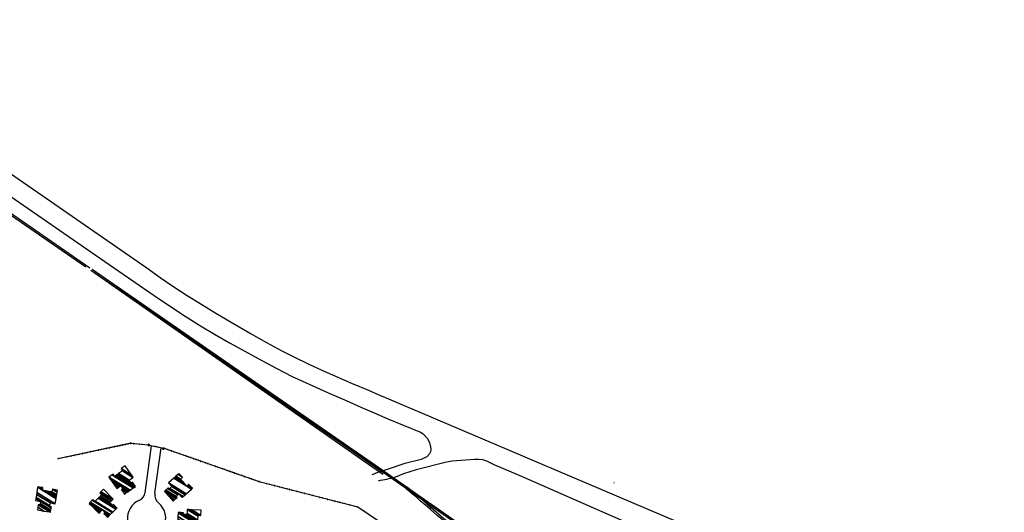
# Model space of a CAD drawing. Extents: x -0.5 to 41.9, y -0.5 to 29.8.
# Tile 50 of 129: x 5.913 to 7.303, y 5.561 to 6.257. Entities that reach past the tile are written whole.
import ezdxf

# ---------------------------------------------------------------- set-up
doc = ezdxf.new("R2010")
doc.units = 0
doc.header["$MEASUREMENT"] = 0
for name, color, linetype in [('11', 2, 'CONTINUOUS'), ('21', 5, 'CONTINUOUS'), ('41', 4, 'CONTINUOUS'), ('60', 6, 'CONTINUOUS')]:
    doc.layers.add(name, color=color, linetype=linetype)

msp = doc.modelspace()

# ---------------------------------------------------------------- linework, layer by layer
at = {"layer": '11'}
for p, q in [((5.5857, 6.2567), (6.0931, 5.9065)), ((6.434, 5.7217), (7.3032, 5.352)), ((6.0957, 5.6546), (6.0965, 5.6579)), ((6.0961, 5.6563), (6.1093, 5.6531)), ((6.0906, 5.589), (6.0997, 5.6554)), ((6.1028, 5.655), (6.1159, 5.6518)), ((6.1042, 5.5882), (6.1129, 5.6525)), ((6.1154, 5.6499), (6.1162, 5.6532))]:
    msp.add_line(p, q, dxfattribs=at)
for points in [[(5.5854, 6.2256), (5.6067, 6.2108), (5.6272, 6.1962), (5.6471, 6.1826), (5.6604, 6.1733), (5.6734, 6.164), (5.6915, 6.1514), (6.0458, 5.9067)], [(6.0458, 5.9067), (6.0744, 5.8873), (6.1031, 5.8672), (6.1222, 5.8549), (6.1471, 5.8381), (6.1684, 5.8248), (6.1886, 5.8128), (6.2098, 5.8007), (6.2313, 5.7889), (6.2502, 5.7787), (6.2754, 5.7649), (6.2982, 5.7532), (6.3274, 5.7397), (6.348, 5.7307), (6.374, 5.7191), (6.3948, 5.7099), (6.4138, 5.7017), (6.4286, 5.6954)], [(6.0931, 5.9065), (6.1117, 5.8926), (6.1309, 5.8797), (6.1498, 5.8675), (6.1705, 5.8546), (6.1903, 5.8423), (6.2117, 5.8297), (6.2402, 5.8132), (6.262, 5.801), (6.2826, 5.7898), (6.3004, 5.7809), (6.3206, 5.771), (6.3399, 5.762), (6.3549, 5.7554), (6.3828, 5.7432), (6.4058, 5.7336), (6.4202, 5.7271), (6.434, 5.7217)], [(6.4278, 5.6958), (6.4329, 5.6934), (6.4792, 5.6745), (6.4828, 5.6721), (6.4884, 5.6662), (6.4918, 5.6597), (6.4933, 5.6539), (6.4936, 5.6505), (6.4931, 5.6469), (6.4918, 5.6438), (6.4882, 5.6395), (6.4803, 5.6361), (6.4572, 5.6301), (6.4336, 5.6223)], [(7.2352, 5.3447), (7.2315, 5.3464), (7.2037, 5.3583), (7.1756, 5.3702), (7.1397, 5.3855), (7.1037, 5.401), (7.068, 5.4169), (7.0456, 5.427), (7.0229, 5.4371), (7.0004, 5.447), (6.9894, 5.4517), (6.9522, 5.4672), (6.62, 5.6128), (6.5832, 5.6285), (6.5726, 5.6336), (6.5672, 5.6352), (6.5614, 5.6359), (6.5553, 5.6359), (6.5236, 5.6336), (6.5138, 5.6319), (6.4731, 5.6213), (6.4552, 5.6157), (6.4437, 5.6112)]]:
    msp.add_lwpolyline(points, dxfattribs=at)
for centre, radius, start, end in [((6.5078, 5.3733), 0.2598, 106.6061, 111.9727), ((6.387, 5.8106), 0.2072, 279.1093, 285.875), ((6.0757, 5.592), 0.0152, 293.5573, 352.225), ((6.1192, 5.5861), 0.0152, 172.225, 230.8928), ((6.0926, 5.5534), 0.027, 113.5573, 186.1583), ((6.0926, 5.5534), 0.027, 256.1243, 410.8928)]:
    msp.add_arc(centre, radius, start, end, dxfattribs=at)
at = {"layer": '21'}
msp.add_solid([(6.7515, 5.6021), (6.7521, 5.6046), (6.7525, 5.6019), (6.753, 5.6044)], dxfattribs=at)
at = {"layer": '41'}
for p, q in [((5.5862, 6.2012), (6.0124, 5.9066)), ((6.0069, 5.9072), (5.5863, 6.1979)), ((6.4262, 5.6145), (6.014, 5.9026)), ((6.4281, 5.6164), (6.014, 5.9026)), ((6.0155, 5.9047), (6.4277, 5.6166)), ((6.0155, 5.9047), (6.4281, 5.6196)), ((6.4281, 5.6196), (6.8195, 5.3458)), ((6.8156, 5.3453), (6.4281, 5.6164))]:
    msp.add_line(p, q, dxfattribs=at)
for points in [[(6.8099, 5.3426), (6.5382, 5.5297), (6.5264, 5.5383), (6.5104, 5.5507), (6.5029, 5.557), (6.4935, 5.5651), (6.4869, 5.5709), (6.4789, 5.5777), (6.4734, 5.5825), (6.4679, 5.5872), (6.4641, 5.5903), (6.459, 5.5946)], [(6.4607, 5.5967), (6.4658, 5.5924), (6.4696, 5.5893), (6.4751, 5.5845), (6.4806, 5.5797), (6.4886, 5.5729), (6.4952, 5.5671), (6.5047, 5.559), (6.5121, 5.5527), (6.5215, 5.5454), (6.528, 5.5403), (6.5397, 5.5319), (6.8114, 5.3447)]]:
    msp.add_lwpolyline(points, dxfattribs=at)
at = {"layer": '60'}
for p, q in [((6.0703, 5.6588), (5.9675, 5.6368)), ((6.0704, 5.6587), (5.9675, 5.6367)), ((6.0946, 5.6562), (6.0702, 5.6587)), ((6.0946, 5.6562), (6.0702, 5.6587)), ((6.1175, 5.6518), (6.2513, 5.6047)), ((6.1175, 5.6518), (6.2513, 5.6047)), ((6.2513, 5.6048), (6.3906, 5.569)), ((6.2513, 5.6047), (6.3906, 5.5689)), ((6.3907, 5.5689), (6.6809, 5.3747)), ((6.3908, 5.5689), (6.6809, 5.3748))]:
    msp.add_line(p, q, dxfattribs=at)
for points in [[(6.0586, 5.6562), (6.059, 5.6563), (6.0589, 5.6568), (6.0585, 5.6567)], [(6.059, 5.6563), (6.0586, 5.6562), (6.0586, 5.6561), (6.059, 5.6562)], [(6.0627, 5.6571), (6.0625, 5.6571), (6.0624, 5.6575), (6.0626, 5.6576)], [(6.0627, 5.6571), (6.0625, 5.657), (6.0625, 5.6569), (6.0627, 5.657)], [(6.0664, 5.6579), (6.0662, 5.6579), (6.0662, 5.6583), (6.0663, 5.6584)], [(6.0664, 5.6579), (6.0663, 5.6578), (6.0663, 5.6577), (6.0665, 5.6578)], [(6.07, 5.6587), (6.0703, 5.6588), (6.0703, 5.6592), (6.0699, 5.6591)], [(6.0704, 5.6587), (6.07, 5.6586), (6.07, 5.6585), (6.0704, 5.6586)], [(6.0702, 5.6587), (6.0706, 5.6587), (6.0706, 5.6592), (6.0703, 5.6592)], [(6.0706, 5.6587), (6.0702, 5.6587), (6.0702, 5.6586), (6.0706, 5.6586)], [(6.0745, 5.6583), (6.0743, 5.6583), (6.0744, 5.6588), (6.0746, 5.6588)], [(6.0745, 5.6583), (6.0743, 5.6583), (6.0743, 5.6582), (6.0745, 5.6582)], [(6.0785, 5.6579), (6.0783, 5.6579), (6.0783, 5.6584), (6.0785, 5.6584)], [(6.0785, 5.6578), (6.0783, 5.6579), (6.0783, 5.6578), (6.0784, 5.6578)], [(6.0822, 5.6575), (6.0826, 5.6575), (6.0826, 5.6579), (6.0823, 5.658)], [(6.0826, 5.6574), (6.0822, 5.6575), (6.0822, 5.6574), (6.0826, 5.6573)], [(6.0865, 5.6571), (6.0863, 5.6571), (6.0864, 5.6575), (6.0866, 5.6575)], [(6.0865, 5.657), (6.0863, 5.657), (6.0863, 5.6569), (6.0865, 5.6569)], [(6.0905, 5.6566), (6.0903, 5.6567), (6.0903, 5.6571), (6.0905, 5.6571)], [(6.0905, 5.6566), (6.0903, 5.6566), (6.0903, 5.6565), (6.0905, 5.6565)], [(6.0942, 5.6562), (6.0946, 5.6562), (6.0946, 5.6567), (6.0943, 5.6567)], [(5.9944, 5.6425), (5.9942, 5.6425), (5.9941, 5.6429), (5.9943, 5.643)], [(5.9944, 5.6425), (5.9942, 5.6424), (5.9942, 5.6424), (5.9944, 5.6424)], [(5.9981, 5.6433), (5.9979, 5.6433), (5.9978, 5.6437), (5.998, 5.6438)], [(5.9981, 5.6433), (5.9979, 5.6432), (5.998, 5.6432), (5.9982, 5.6432)], [(6.0017, 5.6441), (6.002, 5.6442), (6.0019, 5.6446), (6.0016, 5.6445)], [(6.002, 5.6441), (6.0017, 5.644), (6.0017, 5.6439), (6.0021, 5.644)], [(6.0058, 5.645), (6.0056, 5.6449), (6.0055, 5.6454), (6.0057, 5.6454)], [(6.0058, 5.6449), (6.0056, 5.6449), (6.0056, 5.6448), (6.0058, 5.6448)], [(6.0095, 5.6458), (6.0093, 5.6457), (6.0092, 5.6462), (6.0094, 5.6462)], [(6.0095, 5.6457), (6.0093, 5.6457), (6.0094, 5.6456), (6.0095, 5.6456)], [(6.0131, 5.6465), (6.0134, 5.6466), (6.0133, 5.6471), (6.013, 5.647)], [(6.0134, 5.6466), (6.0131, 5.6465), (6.0131, 5.6464), (6.0135, 5.6465)], [(6.0172, 5.6474), (6.017, 5.6474), (6.0169, 5.6478), (6.0171, 5.6479)], [(6.0172, 5.6473), (6.017, 5.6473), (6.017, 5.6472), (6.0172, 5.6473)], [(6.0209, 5.6482), (6.0207, 5.6482), (6.0206, 5.6486), (6.0208, 5.6487)], [(6.0209, 5.6481), (6.0207, 5.6481), (6.0207, 5.648), (6.0209, 5.6481)], [(6.0244, 5.649), (6.0248, 5.649), (6.0247, 5.6495), (6.0243, 5.6494)], [(6.0248, 5.649), (6.0245, 5.6489), (6.0245, 5.6488), (6.0248, 5.6489)], [(6.0285, 5.6498), (6.0284, 5.6498), (6.0283, 5.6502), (6.0284, 5.6503)], [(6.0286, 5.6498), (6.0284, 5.6497), (6.0284, 5.6497), (6.0286, 5.6497)], [(6.0323, 5.6506), (6.0321, 5.6506), (6.032, 5.651), (6.0322, 5.6511)], [(6.0323, 5.6506), (6.0321, 5.6505), (6.0321, 5.6504), (6.0323, 5.6505)], [(6.0358, 5.6514), (6.0362, 5.6515), (6.0361, 5.6519), (6.0357, 5.6518)], [(6.0362, 5.6514), (6.0358, 5.6513), (6.0359, 5.6512), (6.0362, 5.6513)], [(6.0399, 5.6523), (6.0397, 5.6522), (6.0396, 5.6527), (6.0398, 5.6527)], [(6.0399, 5.6522), (6.0398, 5.6522), (6.0398, 5.6521), (6.04, 5.6521)], [(6.0437, 5.6531), (6.0435, 5.653), (6.0434, 5.6535), (6.0436, 5.6535)], [(6.0437, 5.653), (6.0435, 5.653), (6.0435, 5.6529), (6.0437, 5.6529)], [(6.0472, 5.6538), (6.0476, 5.6539), (6.0475, 5.6544), (6.0471, 5.6543)], [(6.0476, 5.6538), (6.0472, 5.6538), (6.0472, 5.6537), (6.0476, 5.6538)], [(6.0513, 5.6547), (6.0511, 5.6547), (6.051, 5.6551), (6.0512, 5.6551)], [(6.0513, 5.6546), (6.0511, 5.6546), (6.0512, 5.6545), (6.0513, 5.6546)], [(6.055, 5.6555), (6.0549, 5.6554), (6.0548, 5.6559), (6.0549, 5.6559)], [(6.0551, 5.6554), (6.0549, 5.6554), (6.0549, 5.6553), (6.0551, 5.6554)], [(6.0946, 5.6562), (6.0942, 5.6562), (6.0942, 5.6561), (6.0946, 5.6561)], [(6.1178, 5.6517), (6.1175, 5.6518), (6.1173, 5.6513), (6.1177, 5.6512)], [(6.1175, 5.6518), (6.1179, 5.6517), (6.1179, 5.6518), (6.1175, 5.6519)], [(6.121, 5.6505), (6.1212, 5.6505), (6.1211, 5.65), (6.1209, 5.6501)], [(6.121, 5.6506), (6.1212, 5.6505), (6.1213, 5.6506), (6.1211, 5.6507)], [(6.1244, 5.6493), (6.1246, 5.6493), (6.1244, 5.6488), (6.1242, 5.6489)], [(6.1244, 5.6494), (6.1246, 5.6493), (6.1246, 5.6494), (6.1244, 5.6495)], [(6.1281, 5.648), (6.1278, 5.6482), (6.1276, 5.6477), (6.128, 5.6476)], [(6.1278, 5.6482), (6.1281, 5.6481), (6.1282, 5.6482), (6.1278, 5.6483)], [(6.1313, 5.6469), (6.1315, 5.6469), (6.1313, 5.6464), (6.1311, 5.6465)], [(6.1313, 5.647), (6.1315, 5.6469), (6.1315, 5.647), (6.1313, 5.6471)], [(6.1347, 5.6457), (6.1348, 5.6457), (6.1347, 5.6452), (6.1345, 5.6453)], [(6.1347, 5.6458), (6.1349, 5.6457), (6.1349, 5.6458), (6.1347, 5.6459)], [(6.1384, 5.6444), (6.138, 5.6446), (6.1379, 5.6441), (6.1382, 5.644)], [(6.138, 5.6446), (6.1384, 5.6445), (6.1384, 5.6446), (6.1381, 5.6447)], [(6.1416, 5.6433), (6.1417, 5.6432), (6.1416, 5.6428), (6.1414, 5.6429)], [(6.1416, 5.6434), (6.1418, 5.6433), (6.1418, 5.6434), (6.1416, 5.6434)], [(5.9675, 5.6368), (5.9679, 5.6369), (5.9678, 5.6373), (5.9674, 5.6372)], [(5.9679, 5.6368), (5.9675, 5.6367), (5.9675, 5.6367), (5.9679, 5.6367)], [(5.9716, 5.6377), (5.9714, 5.6376), (5.9713, 5.6381), (5.9715, 5.6381)], [(5.9716, 5.6376), (5.9714, 5.6376), (5.9715, 5.6375), (5.9716, 5.6375)], [(5.9754, 5.6385), (5.9752, 5.6384), (5.9751, 5.6389), (5.9753, 5.6389)], [(5.9754, 5.6384), (5.9752, 5.6384), (5.9752, 5.6383), (5.9754, 5.6383)], [(5.9789, 5.6392), (5.9793, 5.6393), (5.9792, 5.6398), (5.9788, 5.6397)], [(5.9793, 5.6393), (5.9789, 5.6392), (5.9789, 5.6391), (5.9793, 5.6392)], [(5.983, 5.6401), (5.9828, 5.6401), (5.9827, 5.6405), (5.9829, 5.6406)], [(5.983, 5.6401), (5.9828, 5.64), (5.9828, 5.6399), (5.983, 5.64)], [(5.9867, 5.6409), (5.9866, 5.6409), (5.9865, 5.6413), (5.9866, 5.6414)], [(5.9867, 5.6409), (5.9866, 5.6408), (5.9866, 5.6407), (5.9868, 5.6408)], [(5.9903, 5.6417), (5.9907, 5.6417), (5.9906, 5.6422), (5.9902, 5.6421)], [(5.9907, 5.6417), (5.9903, 5.6416), (5.9903, 5.6415), (5.9907, 5.6416)], [(6.1449, 5.6421), (6.1451, 5.6421), (6.145, 5.6416), (6.1448, 5.6417)], [(6.1449, 5.6422), (6.1451, 5.6421), (6.1452, 5.6422), (6.145, 5.6423)], [(6.1486, 5.6408), (6.1483, 5.6409), (6.1481, 5.6405), (6.1485, 5.6404)], [(6.1483, 5.641), (6.1487, 5.6409), (6.1487, 5.6409), (6.1483, 5.6411)], [(6.1518, 5.6397), (6.152, 5.6396), (6.1519, 5.6392), (6.1517, 5.6393)], [(6.1519, 5.6397), (6.152, 5.6397), (6.1521, 5.6398), (6.1519, 5.6398)], [(6.1552, 5.6385), (6.1554, 5.6385), (6.1552, 5.638), (6.155, 5.6381)], [(6.1552, 5.6386), (6.1554, 5.6385), (6.1554, 5.6386), (6.1552, 5.6386)], [(6.1589, 5.6372), (6.1586, 5.6373), (6.1584, 5.6369), (6.1588, 5.6368)], [(6.1586, 5.6374), (6.1589, 5.6372), (6.159, 5.6373), (6.1586, 5.6375)], [(6.1621, 5.6361), (6.1623, 5.636), (6.1621, 5.6356), (6.1619, 5.6356)], [(6.1621, 5.6361), (6.1623, 5.6361), (6.1623, 5.6362), (6.1622, 5.6362)], [(6.1655, 5.6349), (6.1656, 5.6348), (6.1655, 5.6344), (6.1653, 5.6345)], [(6.1655, 5.6349), (6.1657, 5.6349), (6.1657, 5.635), (6.1655, 5.635)], [(6.1692, 5.6336), (6.1688, 5.6337), (6.1687, 5.6333), (6.169, 5.6332)], [(6.1688, 5.6338), (6.1692, 5.6336), (6.1692, 5.6337), (6.1689, 5.6339)], [(6.1724, 5.6325), (6.1725, 5.6324), (6.1724, 5.632), (6.1722, 5.632)], [(6.1724, 5.6325), (6.1726, 5.6325), (6.1726, 5.6325), (6.1724, 5.6326)], [(6.1757, 5.6313), (6.1759, 5.6312), (6.1758, 5.6308), (6.1756, 5.6308)], [(6.1758, 5.6313), (6.1759, 5.6313), (6.176, 5.6314), (6.1758, 5.6314)], [(6.1795, 5.63), (6.1791, 5.6301), (6.1789, 5.6297), (6.1793, 5.6295)], [(6.1791, 5.6302), (6.1795, 5.63), (6.1795, 5.6301), (6.1791, 5.6302)], [(6.1826, 5.6289), (6.1828, 5.6288), (6.1827, 5.6284), (6.1825, 5.6284)], [(6.1827, 5.6289), (6.1828, 5.6288), (6.1829, 5.6289), (6.1827, 5.629)], [(6.186, 5.6277), (6.1862, 5.6276), (6.186, 5.6272), (6.1858, 5.6272)], [(6.186, 5.6277), (6.1862, 5.6277), (6.1862, 5.6277), (6.186, 5.6278)], [(6.1897, 5.6264), (6.1894, 5.6265), (6.1892, 5.6261), (6.1896, 5.6259)], [(6.1894, 5.6265), (6.1897, 5.6264), (6.1898, 5.6265), (6.1894, 5.6266)], [(6.1929, 5.6253), (6.1931, 5.6252), (6.1929, 5.6247), (6.1928, 5.6248)], [(6.1929, 5.6253), (6.1931, 5.6252), (6.1931, 5.6253), (6.193, 5.6254)], [(6.1963, 5.6241), (6.1964, 5.624), (6.1963, 5.6236), (6.1961, 5.6236)], [(6.1963, 5.6241), (6.1965, 5.624), (6.1965, 5.6241), (6.1963, 5.6242)], [(6.2, 5.6228), (6.1996, 5.6229), (6.1995, 5.6224), (6.1998, 5.6223)], [(6.1997, 5.6229), (6.2, 5.6228), (6.2, 5.6229), (6.1997, 5.623)], [(6.2032, 5.6216), (6.2034, 5.6216), (6.2032, 5.6211), (6.203, 5.6212)], [(6.2032, 5.6217), (6.2034, 5.6216), (6.2034, 5.6217), (6.2032, 5.6218)], [(6.2065, 5.6205), (6.2067, 5.6204), (6.2066, 5.62), (6.2064, 5.62)], [(6.2066, 5.6205), (6.2067, 5.6204), (6.2068, 5.6205), (6.2066, 5.6206)], [(6.2103, 5.6191), (6.2099, 5.6193), (6.2097, 5.6188), (6.2101, 5.6187)], [(6.2099, 5.6193), (6.2103, 5.6192), (6.2103, 5.6193), (6.2099, 5.6194)], [(6.2134, 5.618), (6.2136, 5.618), (6.2135, 5.6175), (6.2133, 5.6176)], [(6.2135, 5.6181), (6.2136, 5.618), (6.2137, 5.6181), (6.2135, 5.6182)], [(6.2168, 5.6168), (6.217, 5.6168), (6.2168, 5.6163), (6.2167, 5.6164)], [(6.2168, 5.6169), (6.217, 5.6168), (6.217, 5.6169), (6.2169, 5.617)], [(6.2205, 5.6155), (6.2202, 5.6157), (6.22, 5.6152), (6.2204, 5.6151)], [(6.2202, 5.6157), (6.2205, 5.6156), (6.2206, 5.6157), (6.2202, 5.6158)], [(6.2237, 5.6145), (6.2239, 5.6144), (6.2239, 5.6145), (6.2238, 5.6145)], [(6.2237, 5.6144), (6.2239, 5.6144), (6.2237, 5.6139), (6.2236, 5.614)], [(6.2271, 5.6132), (6.2273, 5.6132), (6.2271, 5.6127), (6.2269, 5.6128)], [(6.2271, 5.6133), (6.2273, 5.6132), (6.2273, 5.6133), (6.2271, 5.6134)], [(6.2308, 5.6119), (6.2304, 5.6121), (6.2303, 5.6116), (6.2306, 5.6115)], [(6.2305, 5.6121), (6.2308, 5.612), (6.2308, 5.6121), (6.2305, 5.6122)], [(6.234, 5.6108), (6.2342, 5.6107), (6.234, 5.6103), (6.2338, 5.6104)], [(6.234, 5.6108), (6.2342, 5.6108), (6.2342, 5.6109), (6.234, 5.6109)], [(6.2373, 5.6096), (6.2375, 5.6096), (6.2374, 5.6091), (6.2372, 5.6092)], [(6.2374, 5.6097), (6.2375, 5.6096), (6.2376, 5.6097), (6.2374, 5.6098)], [(6.2411, 5.6083), (6.2407, 5.6084), (6.2406, 5.608), (6.2409, 5.6079)], [(6.2407, 5.6085), (6.2411, 5.6084), (6.2411, 5.6084), (6.2408, 5.6086)], [(6.2442, 5.6072), (6.2444, 5.6071), (6.2443, 5.6067), (6.2441, 5.6068)], [(6.2443, 5.6072), (6.2444, 5.6072), (6.2445, 5.6073), (6.2443, 5.6073)], [(6.2476, 5.606), (6.2478, 5.6059), (6.2476, 5.6055), (6.2475, 5.6056)], [(6.2476, 5.6061), (6.2478, 5.606), (6.2478, 5.6061), (6.2477, 5.6061)], [(6.2513, 5.6047), (6.251, 5.6048), (6.2508, 5.6044), (6.2512, 5.6043)], [(6.251, 5.6049), (6.2513, 5.6047), (6.2514, 5.6048), (6.251, 5.605)], [(6.2517, 5.6046), (6.2513, 5.6047), (6.2512, 5.6043), (6.2515, 5.6042)], [(6.2513, 5.6048), (6.2517, 5.6047), (6.2517, 5.6048), (6.2513, 5.6049)], [(6.255, 5.6038), (6.2552, 5.6037), (6.255, 5.6033), (6.2549, 5.6033)], [(6.255, 5.6038), (6.2552, 5.6038), (6.2552, 5.6039), (6.255, 5.6039)], [(6.2585, 5.6029), (6.2587, 5.6028), (6.2585, 5.6024), (6.2584, 5.6024)], [(6.2585, 5.6029), (6.2587, 5.6029), (6.2587, 5.603), (6.2585, 5.603)], [(6.2623, 5.6019), (6.262, 5.602), (6.2619, 5.6015), (6.2622, 5.6014)], [(6.262, 5.602), (6.2623, 5.6019), (6.2624, 5.602), (6.262, 5.6021)], [(6.2657, 5.601), (6.2658, 5.601), (6.2657, 5.6005), (6.2655, 5.6006)], [(6.2657, 5.6011), (6.2659, 5.601), (6.2659, 5.6011), (6.2657, 5.6012)], [(6.2692, 5.6001), (6.2693, 5.6001), (6.2692, 5.5996), (6.269, 5.5997)], [(6.2692, 5.6002), (6.2694, 5.6001), (6.2694, 5.6002), (6.2692, 5.6003)], [(6.273, 5.5991), (6.2727, 5.5992), (6.2725, 5.5988), (6.2729, 5.5987)], [(6.2727, 5.5993), (6.273, 5.5992), (6.2731, 5.5993), (6.2727, 5.5994)], [(6.2763, 5.5983), (6.2765, 5.5982), (6.2764, 5.5978), (6.2762, 5.5978)], [(6.2764, 5.5983), (6.2765, 5.5983), (6.2766, 5.5984), (6.2764, 5.5984)], [(6.2798, 5.5974), (6.28, 5.5973), (6.2799, 5.5969), (6.2797, 5.5969)], [(6.2799, 5.5974), (6.28, 5.5974), (6.2801, 5.5975), (6.2799, 5.5975)], [(6.2837, 5.5964), (6.2834, 5.5965), (6.2832, 5.596), (6.2836, 5.5959)], [(6.2834, 5.5965), (6.2837, 5.5964), (6.2837, 5.5965), (6.2834, 5.5966)], [(6.287, 5.5955), (6.2872, 5.5955), (6.2871, 5.595), (6.2869, 5.5951)], [(6.287, 5.5956), (6.2872, 5.5955), (6.2873, 5.5956), (6.2871, 5.5957)], [(6.2905, 5.5946), (6.2907, 5.5946), (6.2906, 5.5941), (6.2904, 5.5942)], [(6.2905, 5.5947), (6.2907, 5.5946), (6.2908, 5.5947), (6.2906, 5.5948)], [(6.2944, 5.5936), (6.294, 5.5937), (6.2939, 5.5933), (6.2943, 5.5932)], [(6.294, 5.5938), (6.2944, 5.5937), (6.2944, 5.5938), (6.2941, 5.5939)], [(6.2977, 5.5928), (6.2979, 5.5927), (6.2978, 5.5923), (6.2976, 5.5923)], [(6.2977, 5.5928), (6.2979, 5.5928), (6.2979, 5.5929), (6.2978, 5.5929)], [(6.3012, 5.5919), (6.3014, 5.5918), (6.3013, 5.5914), (6.3011, 5.5914)], [(6.3012, 5.5919), (6.3014, 5.5919), (6.3014, 5.592), (6.3013, 5.592)], [(6.3051, 5.5909), (6.3047, 5.591), (6.3046, 5.5905), (6.305, 5.5904)], [(6.3047, 5.591), (6.3051, 5.5909), (6.3051, 5.591), (6.3048, 5.5911)], [(6.3084, 5.59), (6.3086, 5.59), (6.3085, 5.5895), (6.3083, 5.5896)], [(6.3084, 5.5901), (6.3086, 5.59), (6.3086, 5.5901), (6.3084, 5.5902)], [(6.3119, 5.5891), (6.3121, 5.5891), (6.312, 5.5886), (6.3118, 5.5887)], [(6.3119, 5.5892), (6.3121, 5.5891), (6.3121, 5.5892), (6.3119, 5.5893)], [(6.3158, 5.5881), (6.3154, 5.5882), (6.3153, 5.5878), (6.3157, 5.5877)], [(6.3154, 5.5883), (6.3158, 5.5882), (6.3158, 5.5883), (6.3154, 5.5884)], [(6.3191, 5.5873), (6.3193, 5.5872), (6.3192, 5.5868), (6.319, 5.5868)], [(6.3191, 5.5873), (6.3193, 5.5873), (6.3193, 5.5874), (6.3191, 5.5874)], [(6.3226, 5.5864), (6.3228, 5.5863), (6.3227, 5.5859), (6.3225, 5.5859)], [(6.3226, 5.5864), (6.3228, 5.5864), (6.3228, 5.5865), (6.3226, 5.5865)], [(6.3265, 5.5854), (6.3261, 5.5855), (6.326, 5.585), (6.3263, 5.585)], [(6.3261, 5.5855), (6.3265, 5.5854), (6.3265, 5.5855), (6.3261, 5.5856)], [(6.3298, 5.5846), (6.33, 5.5845), (6.3298, 5.5841), (6.3297, 5.5841)], [(6.3298, 5.5846), (6.33, 5.5845), (6.33, 5.5846), (6.3298, 5.5847)], [(6.3333, 5.5837), (6.3335, 5.5836), (6.3334, 5.5832), (6.3332, 5.5832)], [(6.3333, 5.5837), (6.3335, 5.5836), (6.3335, 5.5837), (6.3333, 5.5838)], [(6.3371, 5.5827), (6.3368, 5.5828), (6.3367, 5.5823), (6.337, 5.5822)], [(6.3368, 5.5828), (6.3372, 5.5827), (6.3372, 5.5828), (6.3368, 5.5829)], [(6.3405, 5.5818), (6.3407, 5.5818), (6.3405, 5.5813), (6.3404, 5.5814)], [(6.3405, 5.5818), (6.3407, 5.5818), (6.3407, 5.5819), (6.3405, 5.5819)], [(6.344, 5.5809), (6.3442, 5.5809), (6.344, 5.5804), (6.3439, 5.5805)], [(6.344, 5.581), (6.3442, 5.5809), (6.3442, 5.581), (6.344, 5.581)], [(6.3478, 5.5799), (6.3475, 5.58), (6.3474, 5.5796), (6.3477, 5.5795)], [(6.3475, 5.5801), (6.3478, 5.58), (6.3479, 5.58), (6.3475, 5.5801)], [(6.3512, 5.5791), (6.3513, 5.579), (6.3512, 5.5786), (6.351, 5.5786)], [(6.3512, 5.5791), (6.3514, 5.5791), (6.3514, 5.5791), (6.3512, 5.5792)], [(6.3547, 5.5782), (6.3548, 5.5781), (6.3547, 5.5777), (6.3545, 5.5777)], [(6.3547, 5.5782), (6.3549, 5.5782), (6.3549, 5.5782), (6.3547, 5.5783)], [(6.3585, 5.5772), (6.3582, 5.5773), (6.358, 5.5768), (6.3584, 5.5767)], [(6.3582, 5.5773), (6.3585, 5.5772), (6.3586, 5.5773), (6.3582, 5.5774)], [(6.3618, 5.5763), (6.362, 5.5763), (6.3619, 5.5758), (6.3617, 5.5759)], [(6.3619, 5.5764), (6.362, 5.5763), (6.3621, 5.5764), (6.3619, 5.5764)], [(6.3653, 5.5754), (6.3655, 5.5754), (6.3654, 5.5749), (6.3652, 5.575)], [(6.3654, 5.5755), (6.3655, 5.5754), (6.3656, 5.5755), (6.3654, 5.5756)], [(6.3692, 5.5744), (6.3688, 5.5745), (6.3687, 5.5741), (6.3691, 5.574)], [(6.3689, 5.5746), (6.3692, 5.5745), (6.3692, 5.5746), (6.3689, 5.5747)], [(6.3725, 5.5736), (6.3727, 5.5735), (6.3726, 5.5731), (6.3724, 5.5731)], [(6.3725, 5.5736), (6.3727, 5.5736), (6.3727, 5.5737), (6.3726, 5.5737)], [(6.376, 5.5727), (6.3762, 5.5726), (6.3761, 5.5722), (6.3759, 5.5722)], [(6.376, 5.5727), (6.3762, 5.5727), (6.3763, 5.5728), (6.3761, 5.5728)], [(6.3799, 5.5717), (6.3795, 5.5718), (6.3794, 5.5713), (6.3798, 5.5712)], [(6.3795, 5.5718), (6.3799, 5.5717), (6.3799, 5.5718), (6.3796, 5.5719)], [(6.3832, 5.5708), (6.3834, 5.5708), (6.3833, 5.5703), (6.3831, 5.5704)], [(6.3832, 5.5709), (6.3834, 5.5708), (6.3834, 5.5709), (6.3833, 5.571)], [(6.3867, 5.5699), (6.3869, 5.5699), (6.3868, 5.5694), (6.3866, 5.5695)], [(6.3867, 5.57), (6.3869, 5.5699), (6.3869, 5.57), (6.3868, 5.5701)], [(6.3906, 5.5689), (6.3902, 5.569), (6.3901, 5.5686), (6.3905, 5.5685)], [(6.3902, 5.5691), (6.3906, 5.569), (6.3906, 5.5691), (6.3903, 5.5692)], [(6.391, 5.5687), (6.3907, 5.5689), (6.3905, 5.5685), (6.3908, 5.5683)], [(6.3908, 5.5689), (6.3911, 5.5687), (6.3911, 5.5688), (6.3908, 5.569)], [(6.3939, 5.5668), (6.394, 5.5667), (6.3937, 5.5663), (6.3936, 5.5664)], [(6.3939, 5.5668), (6.394, 5.5667), (6.3941, 5.5668), (6.3939, 5.5669)], [(6.3968, 5.5648), (6.397, 5.5647), (6.3967, 5.5643), (6.3966, 5.5644)], [(6.3968, 5.5648), (6.397, 5.5647), (6.3971, 5.5648), (6.3969, 5.5649)], [(6.4001, 5.5626), (6.3998, 5.5628), (6.3995, 5.5624), (6.3998, 5.5622)], [(6.3998, 5.5628), (6.4001, 5.5626), (6.4002, 5.5627), (6.3999, 5.5629)]]:
    msp.add_lwpolyline(points, close=True, dxfattribs=at)

# ---------------------------------------------------------------- meshes
at = {"layer": '11'}
mesh = msp.add_polyface(dxfattribs=at)
corners = [(6.095, 5.6561), (6.0949, 5.6561), (6.0951, 5.656), (6.0949, 5.6562), (6.0951, 5.656), (6.0948, 5.6562), (6.0952, 5.656), (6.0948, 5.6563), (6.0953, 5.656), (6.0947, 5.6564), (6.0954, 5.656), (6.0947, 5.6564), (6.0954, 5.656), (6.0947, 5.6565), (6.0955, 5.656), (6.0947, 5.6565), (6.0955, 5.656), (6.0947, 5.6566), (6.0956, 5.656), (6.0946, 5.6567), (6.0957, 5.656), (6.0947, 5.6568), (6.0957, 5.6561), (6.0947, 5.6568), (6.0958, 5.6561), (6.0947, 5.6569), (6.0958, 5.6562), (6.0947, 5.6569), (6.0959, 5.6562), (6.0947, 5.657), (6.0959, 5.6563), (6.0948, 5.6571), (6.096, 5.6563), (6.0948, 5.6571), (6.096, 5.6564), (6.0949, 5.6572), (6.096, 5.6565), (6.0949, 5.6572), (6.096, 5.6565), (6.095, 5.6573), (6.096, 5.6566), (6.0961, 5.6567), (6.095, 5.6573), (6.0961, 5.6567), (6.096, 5.6567), (6.0951, 5.6573), (6.096, 5.6568), (6.0952, 5.6573), (6.096, 5.6569), (6.0952, 5.6574), (6.096, 5.6569), (6.0953, 5.6574), (6.096, 5.657), (6.0954, 5.6574), (6.0959, 5.6571), (6.0954, 5.6574), (6.0959, 5.6571), (6.0955, 5.6574), (6.0958, 5.6572), (6.0956, 5.6573), (6.0958, 5.6572), (6.0956, 5.6573), (6.0957, 5.6573)]
mesh.append_faces([[corners[k] for k in face] for face in [(0, 0, 2, 1), (1, 2, 4, 3), (3, 4, 6, 5), (5, 6, 8, 7), (7, 8, 10, 9), (9, 10, 12, 11), (11, 12, 14, 13), (13, 14, 16, 15), (15, 16, 18, 17), (17, 18, 20, 19), (19, 20, 22, 21), (21, 22, 24, 23), (23, 24, 26, 25), (25, 26, 28, 27), (27, 28, 30, 29), (29, 30, 32, 31), (31, 32, 34, 33), (33, 34, 36, 35), (35, 36, 38, 37), (37, 38, 40, 39), (39, 40, 43, 42), (42, 41, 44, 45), (45, 44, 46, 47), (47, 46, 48, 49), (49, 48, 50, 51), (51, 50, 52, 53), (53, 52, 54, 55), (55, 54, 56, 57), (57, 56, 58, 59), (59, 58, 60, 61), (61, 60, 62, 62)]], dxfattribs={"vtx0": -1, "vtx2": -1})
mesh = msp.add_polyface(dxfattribs=at)
corners = [(6.1162, 5.6507), (6.1162, 5.6508), (6.1164, 5.6507), (6.1161, 5.6508), (6.1164, 5.6507), (6.1161, 5.6509), (6.1165, 5.6506), (6.116, 5.6509), (6.1165, 5.6506), (6.116, 5.651), (6.1166, 5.6506), (6.116, 5.6511), (6.1167, 5.6506), (6.116, 5.6511), (6.1168, 5.6506), (6.1159, 5.6512), (6.1168, 5.6507), (6.1159, 5.6513), (6.1169, 5.6507), (6.1159, 5.6513), (6.1169, 5.6507), (6.1159, 5.6514), (6.117, 5.6507), (6.1159, 5.6515), (6.1171, 5.6508), (6.116, 5.6516), (6.1171, 5.6508), (6.116, 5.6516), (6.1172, 5.6509), (6.116, 5.6517), (6.1172, 5.6509), (6.116, 5.6517), (6.1172, 5.651), (6.1161, 5.6518), (6.1173, 5.6511), (6.1161, 5.6518), (6.1173, 5.6511), (6.1162, 5.6519), (6.1173, 5.6512), (6.1162, 5.6519), (6.1173, 5.6513), (6.1173, 5.6513), (6.1163, 5.652), (6.1173, 5.6513), (6.1173, 5.6514), (6.1164, 5.652), (6.1173, 5.6515), (6.1164, 5.652), (6.1173, 5.6515), (6.1165, 5.652), (6.1173, 5.6516), (6.1166, 5.652), (6.1173, 5.6516), (6.1166, 5.652), (6.1172, 5.6517), (6.1167, 5.652), (6.1172, 5.6518), (6.1168, 5.652), (6.1171, 5.6518), (6.1169, 5.652), (6.1171, 5.6519), (6.1169, 5.652), (6.117, 5.6519)]
mesh.append_faces([[corners[k] for k in face] for face in [(0, 0, 2, 1), (1, 2, 4, 3), (3, 4, 6, 5), (5, 6, 8, 7), (7, 8, 10, 9), (9, 10, 12, 11), (11, 12, 14, 13), (13, 14, 16, 15), (15, 16, 18, 17), (17, 18, 20, 19), (19, 20, 22, 21), (21, 22, 24, 23), (23, 24, 26, 25), (25, 26, 28, 27), (27, 28, 30, 29), (29, 30, 32, 31), (31, 32, 34, 33), (33, 34, 36, 35), (35, 36, 38, 37), (37, 38, 40, 39), (39, 40, 43, 42), (42, 41, 44, 45), (45, 44, 46, 47), (47, 46, 48, 49), (49, 48, 50, 51), (51, 50, 52, 53), (53, 52, 54, 55), (55, 54, 56, 57), (57, 56, 58, 59), (59, 58, 60, 61), (61, 60, 62, 62)]], dxfattribs={"vtx0": -1, "vtx2": -1})
at = {"layer": '21'}
mesh = msp.add_polyface(dxfattribs=at)
corners = [(6.0615, 5.5872), (6.0504, 5.5949), (6.0605, 5.5886), (6.0621, 5.5876), (6.0471, 5.5996), (6.0525, 5.5963), (6.0573, 5.5933), (6.0642, 5.5891), (6.0442, 5.6038), (6.0543, 5.5976), (6.0591, 5.5946), (6.066, 5.5903), (6.0413, 5.6081), (6.0562, 5.5989), (6.0679, 5.5916), (6.0393, 5.611), (6.0691, 5.5925), (6.0392, 5.6111), (6.0692, 5.5925), (6.0474, 5.6121), (6.0438, 5.6143), (6.0738, 5.5957), (6.0488, 5.613), (6.0452, 5.6152), (6.0752, 5.5966), (6.0504, 5.6141), (6.0768, 5.5978), (6.0513, 5.6147), (6.0755, 5.5997), (6.0708, 5.6026), (6.053, 5.6159), (6.0727, 5.6037), (6.0725, 5.6038), (6.068, 5.6066), (6.053, 5.6159), (6.0726, 5.6039), (6.0679, 5.6068), (6.0531, 5.616), (6.0678, 5.6069), (6.0531, 5.616), (6.0733, 5.6107), (6.0586, 5.6198), (6.0736, 5.6109), (6.0582, 5.6204), (6.0719, 5.6134), (6.0565, 5.623), (6.0625, 5.6271)]
mesh.append_faces([[corners[k] for k in face] for face in [(0, 0, 3, 2), (1, 1, 5, 4), (2, 3, 7, 6), (4, 5, 9, 8), (6, 7, 11, 10), (8, 9, 13, 12), (10, 11, 14, 13), (12, 14, 16, 15), (15, 16, 18, 17), (17, 18, 21, 20), (20, 19, 23, 23), (19, 21, 24, 22), (22, 24, 26, 25), (25, 26, 28, 27), (27, 29, 33, 30), (29, 28, 31, 32), (34, 33, 36, 37), (32, 31, 35, 35), (37, 36, 38, 39), (39, 38, 40, 41), (41, 40, 42, 43), (43, 42, 44, 45), (45, 44, 46, 46)]], dxfattribs={"vtx0": -1, "vtx2": -1})
mesh = msp.add_polyface(dxfattribs=at)
corners = [(6.1302, 5.5772), (6.1239, 5.5841), (6.1321, 5.579), (6.1176, 5.5909), (6.134, 5.5807), (6.1192, 5.5924), (6.1356, 5.5822), (6.1197, 5.5928), (6.1341, 5.5838), (6.122, 5.595), (6.1365, 5.586), (6.1427, 5.5822), (6.1246, 5.5943), (6.1226, 5.5955), (6.1371, 5.5865), (6.1408, 5.5842), (6.1433, 5.5827), (6.125, 5.5947), (6.1231, 5.5959), (6.1375, 5.587), (6.1393, 5.5859), (6.1437, 5.5831), (6.1254, 5.5951), (6.138, 5.5873), (6.1442, 5.5835), (6.1284, 5.5978), (6.1471, 5.5862), (6.1237, 5.603), (6.1486, 5.5875), (6.131, 5.6097), (6.1559, 5.5942), (6.1495, 5.5982), (6.1323, 5.6109), (6.1572, 5.5954), (6.1508, 5.5994), (6.1452, 5.6029), (6.1449, 5.6033), (6.1324, 5.611), (6.1569, 5.5958), (6.1509, 5.5995), (6.1449, 5.6033), (6.1403, 5.6083), (6.1338, 5.6123), (6.1523, 5.6008), (6.1402, 5.6083), (6.1338, 5.6123), (6.1431, 5.6109), (6.1367, 5.6149), (6.1382, 5.6163)]
mesh.append_faces([[corners[k] for k in face] for face in [(0, 0, 2, 1), (1, 2, 4, 3), (3, 4, 6, 5), (5, 6, 8, 7), (7, 8, 10, 9), (9, 10, 14, 13), (11, 11, 16, 15), (13, 12, 18, 18), (12, 14, 19, 17), (15, 16, 21, 20), (17, 19, 23, 22), (20, 21, 24, 23), (22, 24, 26, 25), (25, 26, 28, 27), (27, 28, 30, 29), (29, 31, 35, 32), (31, 30, 33, 34), (32, 35, 40, 37), (34, 33, 38, 39), (37, 36, 41, 42), (39, 38, 43, 43), (42, 41, 44, 45), (45, 44, 46, 47), (47, 46, 48, 48)]], dxfattribs={"vtx0": -1, "vtx2": -1})
mesh = msp.add_polyface(dxfattribs=at)
corners = [(5.9385, 5.5648), (5.9391, 5.5686), (5.9477, 5.5632), (5.9397, 5.5721), (5.9562, 5.5619), (5.9404, 5.572), (5.9569, 5.5617), (5.9419, 5.5717), (5.957, 5.5624), (5.9358, 5.578), (5.9423, 5.574), (5.9573, 5.5646), (5.9363, 5.5808), (5.9427, 5.5768), (5.9578, 5.5675), (5.9364, 5.5815), (5.9579, 5.5682), (5.9559, 5.5694), (5.9365, 5.5824), (5.9581, 5.5691), (5.956, 5.5703), (5.9372, 5.5866), (5.9567, 5.5746), (5.9377, 5.5895), (5.9636, 5.5734), (5.9455, 5.5924), (5.9388, 5.5966), (5.9648, 5.5805), (5.9475, 5.5921), (5.9457, 5.5932), (5.939, 5.5974), (5.9649, 5.5813), (5.9523, 5.5913), (5.946, 5.5952), (5.9438, 5.5966), (5.9653, 5.5833), (5.9523, 5.5913), (5.9462, 5.5962), (5.9654, 5.5843), (5.9547, 5.5909), (5.9657, 5.5861), (5.959, 5.5902), (5.9663, 5.5899), (5.9596, 5.594), (5.9668, 5.5928)]
mesh.append_faces([[corners[k] for k in face] for face in [(0, 0, 2, 1), (1, 2, 4, 3), (3, 4, 6, 5), (5, 6, 8, 7), (7, 8, 11, 10), (9, 9, 13, 12), (10, 11, 14, 13), (12, 14, 16, 15), (15, 17, 20, 18), (17, 16, 19, 19), (18, 20, 22, 21), (21, 22, 24, 23), (23, 24, 27, 26), (26, 25, 29, 30), (25, 27, 31, 28), (30, 29, 33, 34), (28, 31, 35, 32), (34, 33, 37, 37), (36, 35, 38, 39), (39, 38, 40, 41), (41, 40, 42, 43), (43, 42, 44, 44)]], dxfattribs={"vtx0": -1, "vtx2": -1})
mesh = msp.add_polyface(dxfattribs=at)
corners = [(6.0252, 5.56), (6.0203, 5.5649), (6.0264, 5.5612), (6.0374, 5.5543), (6.0151, 5.5703), (6.0277, 5.5625), (6.0322, 5.5596), (6.0387, 5.5556), (6.0114, 5.574), (6.0286, 5.5634), (6.0332, 5.5606), (6.0397, 5.5565), (6.0121, 5.5747), (6.0293, 5.564), (6.0338, 5.5612), (6.0403, 5.5572), (6.013, 5.5756), (6.0302, 5.5649), (6.0412, 5.5581), (6.0158, 5.5784), (6.0441, 5.5609), (6.0193, 5.5764), (6.0159, 5.5785), (6.0442, 5.561), (6.02, 5.577), (6.0166, 5.5791), (6.0448, 5.5616), (6.0242, 5.5812), (6.0491, 5.5657), (6.0242, 5.5812), (6.0504, 5.5671), (6.0439, 5.5711), (6.0255, 5.5825), (6.0507, 5.5674), (6.0442, 5.5714), (6.0428, 5.5723), (6.0258, 5.5828), (6.0482, 5.5699), (6.0448, 5.572), (6.0403, 5.5748), (6.0265, 5.5834), (6.0455, 5.5727), (6.041, 5.5755), (6.0271, 5.5841), (6.0429, 5.5774), (6.029, 5.586), (6.0436, 5.578), (6.0264, 5.5887), (6.0453, 5.5797), (6.0281, 5.5904), (6.0315, 5.5938)]
mesh.append_faces([[corners[k] for k in face] for face in [(0, 0, 2, 1), (1, 2, 5, 4), (3, 3, 7, 6), (4, 5, 9, 8), (6, 7, 11, 10), (8, 9, 13, 12), (10, 11, 15, 14), (12, 13, 17, 16), (14, 15, 18, 17), (16, 18, 20, 19), (19, 20, 23, 22), (22, 21, 25, 25), (21, 23, 26, 24), (24, 26, 28, 27), (29, 28, 30, 32), (32, 31, 35, 36), (31, 30, 33, 34), (36, 35, 39, 40), (34, 33, 37, 38), (40, 39, 42, 43), (38, 37, 41, 41), (43, 42, 44, 45), (45, 44, 46, 47), (47, 46, 48, 49), (49, 48, 50, 50)]], dxfattribs={"vtx0": -1, "vtx2": -1})
mesh = msp.add_polyface(dxfattribs=at)
corners = [(6.136, 5.5426), (6.1361, 5.5447), (6.1398, 5.5424), (6.1483, 5.5371), (6.1362, 5.5467), (6.1434, 5.5422), (6.1484, 5.5391), (6.152, 5.5369), (6.1364, 5.5489), (6.1435, 5.5444), (6.1486, 5.5413), (6.156, 5.5367), (6.1365, 5.5517), (6.1487, 5.5441), (6.1612, 5.5364), (6.1365, 5.5519), (6.1616, 5.5364), (6.1367, 5.5554), (6.168, 5.536), (6.137, 5.5605), (6.1683, 5.5412), (6.1645, 5.5435), (6.1371, 5.5612), (6.1683, 5.5419), (6.1658, 5.5434), (6.1646, 5.5442), (6.1397, 5.5611), (6.1684, 5.5433), (6.1647, 5.5456), (6.1444, 5.5586), (6.1404, 5.561), (6.1647, 5.546), (6.1484, 5.5583), (6.1445, 5.5608), (6.1648, 5.5482), (6.1495, 5.5583), (6.1648, 5.5488), (6.1649, 5.5503), (6.1496, 5.5598), (6.1649, 5.5503), (6.1652, 5.5558), (6.1499, 5.5653), (6.1653, 5.5571), (6.1524, 5.5651), (6.1691, 5.5569), (6.1562, 5.5649), (6.1696, 5.5642)]
mesh.append_faces([[corners[k] for k in face] for face in [(0, 0, 2, 1), (1, 2, 5, 4), (3, 3, 7, 6), (4, 5, 9, 8), (6, 7, 11, 10), (8, 9, 13, 12), (10, 11, 14, 13), (12, 14, 16, 15), (15, 16, 18, 17), (17, 18, 20, 19), (19, 21, 25, 22), (21, 20, 23, 24), (22, 25, 28, 26), (24, 23, 27, 27), (26, 28, 31, 30), (30, 29, 33, 33), (29, 31, 34, 32), (32, 34, 36, 35), (35, 36, 39, 38), (38, 37, 40, 41), (41, 40, 42, 43), (43, 42, 44, 45), (45, 44, 46, 46)]], dxfattribs={"vtx0": -1, "vtx2": -1})

doc.saveas('drawing.dxf')
